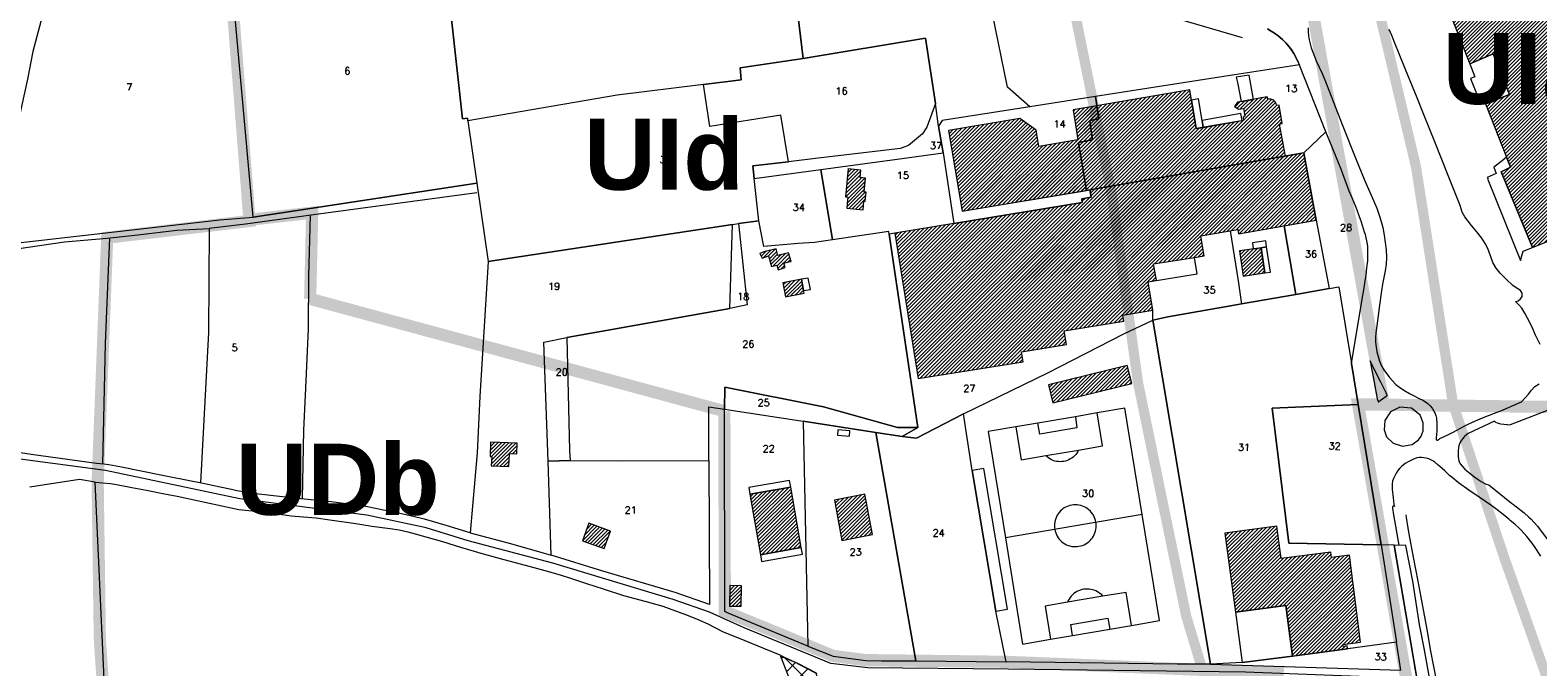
# Model space of a CAD drawing. Header units: metres. Extents: x 578835 to 593571, y 248557 to 255108.
# Tile 154 of 251: x 585612 to 586354, y 252602 to 252915. Entities that reach past the tile are written whole.
import ezdxf

# ---------------------------------------------------------------- set-up
doc = ezdxf.new("R2010")
doc.units = ezdxf.units.M
doc.linetypes.add('CACHEX2', pattern=[0.75, 0.5, -0.25])
doc.linetypes.add('SOLID_LINE', pattern=[0])
for name, color, linetype, lineweight in [('Cad-BATIMENT_BATI_LEGER13', 7, 'SOLID_LINE', 0), ('Cad-BATIMENT_BATI_PRIVE12', 7, 'SOLID_LINE', 0), ('Cad-BATIMENT_BATI_PRIVE12_HACH', 7, 'SOLID_LINE', 0), ('Cad-PARCELLAIRE_PARCELLE1', 250, 'SOLID_LINE', 0), ('Cad-RESEAU_ROUT_AXE_DE_VOIE26', 255, 'SOLID_LINE', 0), ('Cad-RESEAU_ROUT_LIMITE_DE_VOIE_P23', 8, 'SOLID_LINE', 0), ('Cad-TOPONYMIE_NUMERO_DE_PARCELL182', 250, 'SOLID_LINE', 0), ('ER', 192, 'Continuous', 18), ('PEB Poretta - tracé', 7, 'Continuous', 18), ('PLU', 7, 'CACHEX2', 5)]:
    doc.layers.add(name, color=color, linetype=linetype, lineweight=lineweight)
doc.layers.add('PLU nom', color=7, linetype='Continuous')
doc.styles.get("Standard").update_dxf_attribs({"font": 'arialbd_0.ttf', "height": 50})
doc.styles.add('TEXTSTYLE_45_11', font='txt.shx', dxfattribs={"oblique": 50})

msp = doc.modelspace()

# ---------------------------------------------------------------- hatches: boundary and pattern name
at = {"layer": 'Cad-BATIMENT_BATI_PRIVE12_HACH', "ltscale": 0.4}
h = msp.add_hatch(dxfattribs=at)
h.set_pattern_fill('ANSI31', color=256, scale=0.4, style=0)
h.paths.add_polyline_path([(586328.38, 252879.05), (586338.75, 252852.83), (586340.65, 252847.86), (586336.05, 252845.58), (586351.54, 252808.31), (586396.02, 252826.43), (586380.92, 252863.95), (586379.59, 252869.97), (586377.37, 252880.71), (586374.39, 252891.6), (586371.37, 252901.16), (586367.79, 252910.44), (586363.49, 252920.34), (586358.49, 252929.84), (586353.53, 252937.9), (586351.83, 252940.43), (586347.46, 252946.42), (586333.19, 252982.9), (586288.7, 252964.89), (586303.57, 252927.24), (586308.61, 252929), (586320.54, 252898.79), (586332.09, 252903.66), (586340.19, 252883.72)])
h = msp.add_hatch(dxfattribs=at)
h.set_pattern_fill('ANSI31', color=256, scale=0.4, style=0)
h.paths.add_polyline_path([(586217.85, 252808.24), (586207.11, 252806.68), (586209.06, 252794.24), (586219.73, 252795.8)], flags=16)
h.paths.add_polyline_path([(586049, 252743.92), (586100.57, 252752.14), (586099.84, 252756.98), (586121.96, 252760.63), (586120.9, 252767.34), (586150.25, 252772.14), (586149.68, 252774.99), (586164.47, 252777.46), (586162.14, 252791.53), (586166.28, 252792.22), (586164.79, 252800.23), (586185.04, 252803.48), (586189.76, 252804.22), (586188.18, 252814.11), (586206.31, 252817.19), (586206.74, 252815.01), (586244.91, 252821.77), (586238.92, 252854.93), (586229.9, 252853.39), (586226.85, 252869.08), (586228.22, 252869.42), (586226.64, 252878.43), (586225.59, 252878.23), (586225.47, 252878.66), (586225.26, 252879.2), (586224.98, 252879.63), (586224.77, 252880.05), (586224.42, 252880.36), (586224.06, 252880.66), (586223.62, 252880.97), (586223.12, 252881.14), (586222.61, 252881.32), (586222.19, 252881.4), (586221.6, 252881.46), (586221.11, 252881.42), (586220.86, 252882.51), (586206.17, 252879.84), (586204.69, 252877.81), (586206.68, 252876.53), (586209.13, 252876.85), (586209.79, 252873), (586208.93, 252872.48), (586209.14, 252870.94), (586185.91, 252866.87), (586183.57, 252880.84), (586182.74, 252885.89), (586125.2, 252876.16), (586127.61, 252861.32), (586108.33, 252858.13), (586107.09, 252866.06), (586099.03, 252871.85), (586063.9, 252866), (586070.54, 252826.21), (586133.46, 252836.73), (586134.09, 252833.1), (586129.53, 252832.38), (586129.77, 252830.51), (586066.52, 252820.18), (586037.41, 252815.4)])
h = msp.add_hatch(dxfattribs=at)
h.set_pattern_fill('ANSI31', color=256, scale=0.4, style=0)
h.paths.add_polyline_path([(586131.76, 252836.36), (586127.88, 252860), (586134.77, 252861.36), (586133.48, 252870.84), (586137.95, 252871.66), (586136.98, 252878.16), (586125.2, 252876.16), (586127.61, 252861.32), (586108.33, 252858.13), (586107.09, 252866.06), (586099.03, 252871.85), (586063.9, 252866), (586070.54, 252826.21)], flags=17)
h = msp.add_hatch(dxfattribs=at)
h.set_pattern_fill('ANSI31', color=256, scale=0.4, style=0)
h.paths.add_polyline_path([(586217.85, 252808.24), (586207.11, 252806.68), (586209.06, 252794.24), (586219.73, 252795.8)], flags=16)
h.paths.add_polyline_path([(586206.31, 252817.19), (586206.74, 252815.01), (586244.91, 252821.77), (586238.92, 252854.93), (586133.46, 252836.73), (586134.09, 252833.1), (586129.53, 252832.38), (586129.77, 252830.51), (586066.52, 252820.18), (586037.41, 252815.4), (586049, 252743.92), (586100.57, 252752.14), (586099.84, 252756.98), (586121.96, 252760.63), (586120.9, 252767.34), (586150.25, 252772.14), (586149.68, 252774.99), (586164.47, 252777.46), (586162.14, 252791.53), (586166.28, 252792.22), (586164.79, 252800.23), (586185.04, 252803.48), (586189.76, 252804.22), (586188.18, 252814.11)], flags=17)
h = msp.add_hatch(dxfattribs=at)
h.set_pattern_fill('ANSI31', color=256, scale=0.4, style=0)
h.paths.add_polyline_path([(586013.16, 252833.32), (586014.32, 252833.2), (586014.19, 252831.74), (586013.8, 252827.69), (586021.85, 252826.92), (586022.24, 252831.18), (586022.82, 252831.13), (586023.28, 252835.51), (586022.27, 252835.65), (586022.94, 252842.5), (586020.45, 252842.74), (586020.79, 252846.44), (586014.39, 252847.03)])
h = msp.add_hatch(dxfattribs=at)
h.set_pattern_fill('ANSI31', color=256, scale=0.4, style=0)
h.paths.add_polyline_path([(585986.32, 252801.54), (585985.14, 252805.68), (585979.89, 252804.45), (585978.95, 252807.71), (585972.98, 252806.21), (585970.98, 252805.38), (585972.1, 252803.02), (585975.29, 252804.29), (585976.64, 252799.05), (585979.37, 252799.72), (585980.07, 252797.33), (585983.43, 252798.51), (585982.85, 252800.58), (585985.19, 252801.22)])
h = msp.add_hatch(dxfattribs=at)
h.set_pattern_fill('ANSI31', color=256, scale=0.4, style=0)
h.paths.add_polyline_path([(585982.34, 252790.94), (585983.65, 252784.14), (585992.73, 252785.91), (585992.54, 252787.23), (585991.41, 252792.82)])
h = msp.add_hatch(dxfattribs=at)
h.set_pattern_fill('ANSI31', color=256, scale=0.4, style=0)
h.paths.add_polyline_path([(586113.08, 252740.71), (586115.3, 252731.87), (586154.14, 252741.47), (586151.92, 252750.32)])
h = msp.add_hatch(dxfattribs=at)
h.set_pattern_fill('ANSI31', color=256, scale=0.4, style=0)
h.paths.add_polyline_path([(585851.24, 252706.83), (585851.48, 252711.98), (585838.41, 252712.55), (585838.1, 252705.39), (585838.92, 252705.35), (585838.72, 252700.88), (585847.4, 252700.6), (585847.69, 252706.98)])
h = msp.add_hatch(dxfattribs=at)
h.set_pattern_fill('ANSI31', color=256, scale=0.4, style=0)
h.paths.add_polyline_path([(585986.24, 252690.39), (585966.08, 252686.92), (585971.23, 252657.03), (585991.36, 252660.72)])
h = msp.add_hatch(dxfattribs=at)
h.set_pattern_fill('ANSI31', color=256, scale=0.4, style=0)
h.paths.add_polyline_path([(586022.72, 252686.87), (586007.71, 252684.05), (586011.43, 252664.19), (586026.44, 252667)])
h = msp.add_hatch(dxfattribs=at)
h.set_pattern_fill('ANSI31', color=256, scale=0.4, style=0)
h.paths.add_polyline_path([(585894.31, 252660.16), (585897.38, 252668.79), (585886.75, 252672.57), (585883.69, 252663.96)])
h = msp.add_hatch(dxfattribs=at)
h.set_pattern_fill('ANSI31', color=256, scale=0.4, style=0)
h.paths.add_polyline_path([(586266.78, 252614.15), (586261.29, 252656.94), (586252.49, 252655.75), (586252.19, 252658.41), (586227.73, 252655.24), (586225.65, 252671.12), (586199.97, 252667.74), (586205.22, 252628.82), (586230, 252632.14), (586233.32, 252607.22), (586260.38, 252610.82), (586260.18, 252612.26), (586258.23, 252611.99), (586258.06, 252612.97)])
h = msp.add_hatch(dxfattribs=at)
h.set_pattern_fill('ANSI31', color=256, scale=0.4, style=0)
h.paths.add_polyline_path([(585956.18, 252641.94), (585956.03, 252631.79), (585961.73, 252631.71), (585961.87, 252641.86)])
at = {"layer": 'ER', "ltscale": 0.4}
h = msp.add_hatch(dxfattribs=at)
h.set_pattern_fill('ANSI37', color=256, scale=2, style=0)
h.set_pattern_definition([(45, (173.5934, -61.469), (-4.49012806, 4.49012806), []), (135, (173.5934, -61.469), (-4.49012806, -4.49012806), [])])
h.paths.add_polyline_path([(585981.15, 252607.23), (585985.69, 252595.32), (585987.29, 252567.89), (585990.02, 252517.62), (585991.16, 252517.67), (585996.84, 252516.58), (586004.67, 252515.21), (586002.59, 252553.73), (585999.41, 252593.04), (585998.85, 252598.82), (585989.62, 252603.58)])

# ---------------------------------------------------------------- linework, layer by layer
at = {"layer": 'Cad-BATIMENT_BATI_LEGER13'}
for points in [[(586340.19, 252883.72), (586332.09, 252903.66), (586320.54, 252898.79), (586323.06, 252892.42), (586320.99, 252891.47), (586324.22, 252883.39), (586326.39, 252884.12), (586328.38, 252879.05), (586340.19, 252883.72), (586340.19, 252883.72)], [(586340.19, 252883.72), (586332.09, 252903.66), (586320.54, 252898.79), (586323.06, 252892.42), (586320.99, 252891.47), (586324.22, 252883.39), (586326.39, 252884.12), (586328.38, 252879.05), (586340.19, 252883.72), (586340.19, 252883.72)], [(586208.03, 252880.21), (586214.12, 252881.28), (586211.89, 252893.13), (586205.54, 252892.15), (586206.26, 252889.54), (586208.03, 252880.21), (586208.03, 252880.21)], [(586208.03, 252880.21), (586214.12, 252881.28), (586211.89, 252893.13), (586205.54, 252892.15), (586206.26, 252889.54), (586208.03, 252880.21), (586208.03, 252880.21)], [(586187.07, 252881.46), (586183.57, 252880.84), (586185.91, 252866.87), (586189.31, 252867.5), (586188.78, 252870.9), (586187.07, 252881.46), (586187.07, 252881.46)], [(586187.07, 252881.46), (586183.57, 252880.84), (586185.91, 252866.87), (586189.31, 252867.5), (586188.78, 252870.9), (586187.07, 252881.46), (586187.07, 252881.46)], [(586207.87, 252874.29), (586188.78, 252870.9), (586189.31, 252867.5), (586208.48, 252870.88), (586207.87, 252874.29), (586207.87, 252874.29)], [(586207.87, 252874.29), (586188.78, 252870.9), (586189.31, 252867.5), (586208.48, 252870.88), (586207.87, 252874.29), (586207.87, 252874.29)], [(586351.54, 252808.31), (586336.05, 252845.58), (586340.65, 252847.86), (586338.75, 252852.83), (586336.5, 252851.08), (586333.71, 252848.96), (586332.41, 252847.84), (586333.64, 252844.83), (586329.19, 252842.88), (586329.59, 252842.03), (586329.44, 252841.9), (586345.57, 252801.9), (586346.83, 252806.47), (586351.54, 252808.31), (586351.54, 252808.31)], [(586351.54, 252808.31), (586336.05, 252845.58), (586340.65, 252847.86), (586338.75, 252852.83), (586336.5, 252851.08), (586333.71, 252848.96), (586332.41, 252847.84), (586333.64, 252844.83), (586329.19, 252842.88), (586329.59, 252842.03), (586329.44, 252841.9), (586345.57, 252801.9), (586346.83, 252806.47), (586351.54, 252808.31), (586351.54, 252808.31)], [(586220.54, 252808.69), (586220.12, 252811.67), (586213.53, 252810.67), (586213.95, 252807.69), (586217.85, 252808.24), (586220.54, 252808.69), (586220.54, 252808.69)], [(586220.54, 252808.69), (586220.12, 252811.67), (586213.53, 252810.67), (586213.95, 252807.69), (586217.85, 252808.24), (586220.54, 252808.69), (586220.54, 252808.69)], [(586222.49, 252796.26), (586220.54, 252808.69), (586217.85, 252808.24), (586219.73, 252795.8), (586222.49, 252796.26), (586222.49, 252796.26)], [(586222.49, 252796.26), (586220.54, 252808.69), (586217.85, 252808.24), (586219.73, 252795.8), (586222.49, 252796.26), (586222.49, 252796.26)], [(585992.54, 252787.23), (585995.87, 252787.73), (585994.76, 252793.21), (585991.41, 252792.82), (585992.54, 252787.23), (585992.54, 252787.23)], [(585992.54, 252787.23), (585995.87, 252787.73), (585994.76, 252793.21), (585991.41, 252792.82), (585992.54, 252787.23), (585992.54, 252787.23)], [(586015.31, 252718.13), (586009.42, 252718.64), (586009.14, 252716.05), (586015.12, 252715.55), (586015.31, 252718.13), (586015.31, 252718.13)], [(586015.31, 252718.13), (586009.42, 252718.64), (586009.14, 252716.05), (586015.12, 252715.55), (586015.31, 252718.13), (586015.31, 252718.13)], [(586092.98, 252630.34), (586081.32, 252699.58), (586075.56, 252698.55), (586087.21, 252629.41), (586092.98, 252630.34), (586092.98, 252630.34)], [(586092.98, 252630.34), (586081.32, 252699.58), (586075.56, 252698.55), (586087.21, 252629.41), (586092.98, 252630.34), (586092.98, 252630.34)], [(585966.08, 252686.92), (585986.24, 252690.39), (585985.63, 252693.68), (585965.48, 252690.21), (585966.08, 252686.92), (585966.08, 252686.92)], [(585966.08, 252686.92), (585986.24, 252690.39), (585985.63, 252693.68), (585965.48, 252690.21), (585966.08, 252686.92), (585966.08, 252686.92)], [(585971.83, 252653.73), (585991.98, 252657.32), (585991.36, 252660.72), (585971.23, 252657.03), (585971.83, 252653.73), (585971.83, 252653.73)], [(585971.83, 252653.73), (585991.98, 252657.32), (585991.36, 252660.72), (585971.23, 252657.03), (585971.83, 252653.73), (585971.83, 252653.73)], [(586233.32, 252607.22), (586230, 252632.14), (586205.22, 252628.82), (586208.53, 252604.02), (586208.53, 252604.02), (586233.32, 252607.22), (586233.32, 252607.22)], [(586233.32, 252607.22), (586230, 252632.14), (586205.22, 252628.82), (586208.53, 252604.02), (586208.53, 252604.02), (586233.32, 252607.22), (586233.32, 252607.22)]]:
    msp.add_lwpolyline(points, close=True, dxfattribs=at)
at = {"layer": 'Cad-BATIMENT_BATI_PRIVE12'}
msp.add_lwpolyline([(586308.61, 252929), (586320.54, 252898.79), (586332.09, 252903.66), (586340.19, 252883.72), (586328.38, 252879.05), (586328.38, 252879.05), (586328.38, 252879.05), (586338.75, 252852.83), (586340.65, 252847.86), (586336.05, 252845.58), (586351.54, 252808.31), (586396.02, 252826.43), (586380.92, 252863.95), (586379.59, 252869.97), (586377.37, 252880.71), (586374.39, 252891.6), (586371.37, 252901.16), (586367.79, 252910.44), (586363.49, 252920.34)], dxfattribs=at)
for points in [[(586049, 252743.92), (586100.57, 252752.14), (586099.84, 252756.98), (586121.96, 252760.63), (586120.9, 252767.34), (586150.25, 252772.14), (586149.68, 252774.99), (586164.47, 252777.46), (586162.14, 252791.53), (586166.28, 252792.22), (586164.79, 252800.23), (586185.04, 252803.48), (586189.76, 252804.22), (586188.18, 252814.11), (586206.31, 252817.19), (586206.74, 252815.01), (586244.91, 252821.77), (586238.92, 252854.93), (586229.9, 252853.39), (586226.85, 252869.08), (586228.22, 252869.42), (586226.64, 252878.43), (586225.59, 252878.23), (586225.47, 252878.66), (586225.26, 252879.2), (586224.98, 252879.63), (586224.77, 252880.05), (586224.42, 252880.36), (586224.06, 252880.66), (586223.62, 252880.97), (586223.12, 252881.14), (586222.61, 252881.32), (586222.19, 252881.4), (586221.6, 252881.46), (586221.11, 252881.42), (586220.86, 252882.51), (586206.17, 252879.84), (586204.69, 252877.81), (586206.68, 252876.53), (586206.68, 252876.53), (586209.13, 252876.85), (586209.79, 252873), (586208.93, 252872.48), (586209.14, 252870.94), (586185.91, 252866.87), (586183.57, 252880.84), (586182.74, 252885.89), (586125.2, 252876.16), (586127.61, 252861.32), (586108.33, 252858.13), (586107.09, 252866.06), (586099.03, 252871.85), (586063.9, 252866), (586070.54, 252826.21), (586133.46, 252836.73), (586134.09, 252833.1), (586129.53, 252832.38), (586129.77, 252830.51), (586066.52, 252820.18), (586037.41, 252815.4), (586049, 252743.92), (586049, 252743.92)], [(586131.76, 252836.36), (586127.88, 252860), (586134.77, 252861.36), (586133.48, 252870.84), (586137.95, 252871.66), (586136.98, 252878.16), (586125.2, 252876.16), (586127.61, 252861.32), (586108.33, 252858.13), (586107.09, 252866.06), (586099.03, 252871.85), (586063.9, 252866), (586070.54, 252826.21), (586131.76, 252836.36), (586131.76, 252836.36)], [(586206.31, 252817.19), (586206.74, 252815.01), (586244.91, 252821.77), (586238.92, 252854.93), (586133.46, 252836.73), (586134.09, 252833.1), (586129.53, 252832.38), (586129.77, 252830.51), (586066.52, 252820.18), (586037.41, 252815.4), (586049, 252743.92), (586100.57, 252752.14), (586099.84, 252756.98), (586121.96, 252760.63), (586120.9, 252767.34), (586150.25, 252772.14), (586149.68, 252774.99), (586164.47, 252777.46), (586162.14, 252791.53), (586166.28, 252792.22), (586164.79, 252800.23), (586185.04, 252803.48), (586185.04, 252803.48), (586189.76, 252804.22), (586188.18, 252814.11), (586206.31, 252817.19), (586206.31, 252817.19)], [(586013.16, 252833.32), (586014.32, 252833.2), (586014.19, 252831.74), (586013.8, 252827.69), (586021.85, 252826.92), (586022.24, 252831.18), (586022.82, 252831.13), (586023.28, 252835.51), (586022.27, 252835.65), (586022.94, 252842.5), (586020.45, 252842.74), (586020.79, 252846.44), (586014.39, 252847.03), (586013.16, 252833.32), (586013.16, 252833.32)], [(585986.32, 252801.54), (585985.14, 252805.68), (585979.89, 252804.45), (585978.95, 252807.71), (585972.98, 252806.21), (585970.98, 252805.38), (585972.1, 252803.02), (585975.29, 252804.29), (585976.64, 252799.05), (585979.37, 252799.72), (585980.07, 252797.33), (585983.43, 252798.51), (585982.85, 252800.58), (585985.19, 252801.22), (585986.32, 252801.54), (585986.32, 252801.54)], [(586217.85, 252808.24), (586207.11, 252806.68), (586209.06, 252794.24), (586219.73, 252795.8), (586217.85, 252808.24), (586217.85, 252808.24)], [(585982.34, 252790.94), (585983.65, 252784.14), (585992.73, 252785.91), (585992.54, 252787.23), (585991.41, 252792.82), (585982.34, 252790.94), (585982.34, 252790.94)], [(586113.08, 252740.71), (586115.3, 252731.87), (586154.14, 252741.47), (586151.92, 252750.32), (586113.08, 252740.71), (586113.08, 252740.71)], [(585851.24, 252706.83), (585851.48, 252711.98), (585838.41, 252712.55), (585838.1, 252705.39), (585838.92, 252705.35), (585838.72, 252700.88), (585847.4, 252700.6), (585847.69, 252706.98), (585851.24, 252706.83), (585851.24, 252706.83)], [(585986.24, 252690.39), (585966.08, 252686.92), (585971.23, 252657.03), (585991.36, 252660.72), (585986.24, 252690.39), (585986.24, 252690.39)], [(586022.72, 252686.87), (586007.71, 252684.05), (586011.43, 252664.19), (586026.44, 252667), (586022.72, 252686.87), (586022.72, 252686.87)], [(585894.31, 252660.16), (585897.38, 252668.79), (585886.75, 252672.57), (585883.69, 252663.96), (585894.31, 252660.16), (585894.31, 252660.16)], [(586266.78, 252614.15), (586261.29, 252656.94), (586252.49, 252655.75), (586252.19, 252658.41), (586227.73, 252655.24), (586225.65, 252671.12), (586199.97, 252667.74), (586205.22, 252628.82), (586230, 252632.14), (586233.32, 252607.22), (586260.38, 252610.82), (586260.18, 252612.26), (586258.23, 252611.99), (586258.06, 252612.97), (586266.78, 252614.15), (586266.78, 252614.15)], [(585956.18, 252641.94), (585956.03, 252631.79), (585961.73, 252631.71), (585961.87, 252641.86), (585956.18, 252641.94), (585956.18, 252641.94)]]:
    msp.add_lwpolyline(points, close=True, dxfattribs=at)
at = {"layer": 'Cad-PARCELLAIRE_PARCELLE1'}
for points in [[(585943.16, 252888.55), (585900.74, 252883.42), (585827.12, 252870.68), (585827.01, 252872), (585824.57, 252871.69), (585813.69, 252969.99), (585820.23, 252968.75), (585857.64, 252960.85), (585879.39, 252965.02), (585882.13, 252965.8), (585901.22, 252971.08), (585983.1, 252977.39), (585992.28, 252901.36), (585961.27, 252896.74), (585961.76, 252890.89), (585943.16, 252888.55), (585943.16, 252888.55)], [(585827.12, 252870.68), (585831.68, 252839.95), (585721.47, 252823.36), (585709.44, 252956.12), (585718.75, 252957.13), (585752.29, 252961.05), (585806.67, 252971.18), (585813.69, 252969.99), (585824.57, 252871.69), (585827.01, 252872), (585827.12, 252870.68), (585827.12, 252870.68)], [(585598.47, 252809.83), (585597.28, 252769.04), (585595.56, 252708.81), (585492.27, 252741.51), (585510.13, 252954.24), (585627.45, 252950.92), (585622.62, 252938.81), (585616.97, 252919.61), (585612.94, 252904.78), (585610.36, 252891.19), (585604.74, 252865.86), (585598.47, 252809.83), (585598.47, 252809.83)], [(585709.44, 252956.12), (585651.1, 252950), (585627.45, 252950.92), (585622.62, 252938.81), (585616.97, 252919.61), (585612.94, 252904.78), (585610.36, 252891.19), (585604.74, 252865.86), (585598.47, 252809.83), (585705.09, 252821.99), (585721.47, 252823.36), (585709.44, 252956.12), (585709.44, 252956.12)], [(585985.01, 252850.47), (585981.35, 252873.46), (585946.37, 252867.97), (585943.16, 252888.55), (585961.76, 252890.89), (585961.27, 252896.74), (585992.28, 252901.36), (586052.52, 252911.42), (586057.52, 252879.18), (586053.14, 252867.56), (586051.03, 252864.25), (586044.17, 252858.56), (586041.36, 252857.65), (586040.17, 252857.11), (585999.7, 252852.26), (585985.01, 252850.47), (585985.01, 252850.47)], [(586249.74, 252865.32), (586236.69, 252898.11), (586236.68, 252898.22), (586204.78, 252893.43), (586136.28, 252882.66), (586137.95, 252871.66), (586133.48, 252870.84), (586134.77, 252861.36), (586127.88, 252860), (586131.76, 252836.36), (586133.46, 252836.73), (586238.92, 252854.93), (586249.74, 252865.32), (586249.74, 252865.32)], [(585968.23, 252842.26), (585967.45, 252848.55), (585985.01, 252850.47), (585981.35, 252873.46), (585946.37, 252867.97), (585943.16, 252888.55), (585900.74, 252883.42), (585827.12, 252870.68), (585831.68, 252839.95), (585837.22, 252801.41), (585957.43, 252819.62), (585960.53, 252820.11), (585970.54, 252821.5), (585968.23, 252842.26), (585968.23, 252842.26)], [(585968.23, 252842.26), (586000.98, 252846.8), (586038.64, 252851.84), (586061.21, 252854.96), (586058.96, 252868.04), (586057.52, 252879.18), (586053.14, 252867.56), (586051.03, 252864.25), (586044.17, 252858.56), (586041.36, 252857.65), (586040.17, 252857.11), (585999.7, 252852.26), (585985.01, 252850.47), (585967.45, 252848.55), (585968.23, 252842.26), (585968.23, 252842.26)], [(586066.52, 252820.18), (586129.77, 252830.51), (586129.53, 252832.38), (586134.09, 252833.1), (586133.46, 252836.73), (586131.76, 252836.36), (586127.88, 252860), (586134.77, 252861.36), (586133.48, 252870.84), (586137.95, 252871.66), (586136.28, 252882.66), (586103.98, 252877.62), (586060.78, 252870.87), (586058.96, 252868.04), (586061.21, 252854.96), (586066.52, 252820.18), (586066.52, 252820.18)], [(586262.37, 252751.23), (586267.46, 252781.97), (586268.55, 252788.53), (586269.25, 252792.93), (586269.52, 252794.75), (586269.96, 252798.34), (586270.32, 252801.83), (586270.36, 252803.29), (586270.46, 252806.08), (586270.31, 252808.85), (586270.22, 252809.96), (586269.16, 252814.67), (586268.82, 252815.87), (586267.25, 252820.75), (586266.8, 252822.16), (586264.67, 252828), (586262.61, 252832.84), (586261.26, 252836.07), (586257.35, 252846.45), (586252.86, 252857.67), (586249.74, 252865.32), (586238.92, 252854.93), (586244.91, 252821.77), (586251.27, 252788.19), (586256.15, 252789.05), (586262.37, 252751.23), (586262.37, 252751.23)], [(586006.69, 252812.16), (586000.98, 252846.8), (586038.64, 252851.84), (586061.21, 252854.96), (586066.52, 252820.18), (586037.41, 252815.4), (586034.72, 252814.95), (586034.54, 252816.16), (586006.69, 252812.16), (586006.69, 252812.16)], [(586244.91, 252821.77), (586238.92, 252854.93), (586133.46, 252836.73), (586134.09, 252833.1), (586129.53, 252832.38), (586129.77, 252830.51), (586066.52, 252820.18), (586037.41, 252815.4), (586034.72, 252814.95), (586048.73, 252719.71), (586041.02, 252715.38), (586048.17, 252714.53), (586071.33, 252726.4), (586112.73, 252746.7), (586150.28, 252765.79), (586164.55, 252772.56), (586164.47, 252777.46), (586162.14, 252791.53), (586186.29, 252795.45), (586185.04, 252803.48), (586189.76, 252804.22), (586188.18, 252814.11), (586206.31, 252817.19), (586206.74, 252815.01), (586229.15, 252819.01), (586244.91, 252821.77), (586244.91, 252821.77)], [(585968.23, 252842.26), (586000.98, 252846.8), (586006.69, 252812.16), (585997.9, 252810.86), (585989.78, 252810.3), (585972.93, 252808.78), (585970.54, 252821.5), (585968.23, 252842.26), (585968.23, 252842.26)], [(585875.87, 252764.07), (585956.19, 252778.38), (585957.43, 252819.62), (585837.22, 252801.41), (585833.05, 252735.07), (585831.76, 252707.31), (585828.38, 252667.91), (585848.19, 252662.66), (585868.29, 252656.87), (585866.72, 252703.22), (585864.52, 252761.79), (585875.87, 252764.07), (585875.87, 252764.07)], [(586048.73, 252719.71), (586034.72, 252814.95), (586034.54, 252816.16), (586006.69, 252812.16), (585997.9, 252810.86), (585989.78, 252810.3), (585972.93, 252808.78), (585970.54, 252821.5), (585960.53, 252820.11), (585964.78, 252780.11), (585956.19, 252778.38), (585875.87, 252764.07), (585877.32, 252708.46), (585877.49, 252703.45), (585903.06, 252703.26), (585930.41, 252703.54), (585945.83, 252703.39), (585945.83, 252729.92), (585953.59, 252728.79), (585953.68, 252739.6), (586002.29, 252729.86), (586038.76, 252719.76), (586048.73, 252719.71), (586048.73, 252719.71)], [(585957.43, 252819.62), (585960.53, 252820.11), (585964.78, 252780.11), (585956.19, 252778.38), (585957.43, 252819.62), (585957.43, 252819.62)], [(586234.96, 252785.27), (586208.23, 252780.57), (586202.78, 252779.67), (586171.92, 252774.18), (586164.55, 252772.56), (586164.47, 252777.46), (586162.14, 252791.53), (586186.29, 252795.45), (586185.04, 252803.48), (586189.76, 252804.22), (586188.18, 252814.11), (586206.31, 252817.19), (586206.74, 252815.01), (586229.15, 252819.01), (586234.96, 252785.27), (586234.96, 252785.27)], [(586234.96, 252785.27), (586229.15, 252819.01), (586244.91, 252821.77), (586251.27, 252788.19), (586234.96, 252785.27), (586234.96, 252785.27)], [(586284.43, 252614.07), (586260.47, 252610.72), (586233.49, 252607.24), (586233.32, 252607.22), (586208.53, 252604.02), (586192.86, 252603.16), (586164.55, 252772.56), (586171.92, 252774.18), (586202.78, 252779.67), (586208.23, 252780.57), (586234.96, 252785.27), (586251.27, 252788.19), (586256.15, 252789.05), (586262.37, 252751.23), (586265.64, 252730.99), (586223.32, 252729.34), (586231.54, 252662.81), (586276.87, 252661.92), (586284.43, 252614.07), (586284.43, 252614.07)], [(586192.86, 252603.16), (586176.53, 252603.24), (586092.29, 252604.31), (586087.21, 252629.41), (586075.56, 252698.55), (586071.33, 252726.4), (586112.73, 252746.7), (586150.28, 252765.79), (586164.55, 252772.56), (586192.86, 252603.16), (586192.86, 252603.16)], [(585877.49, 252703.45), (585866.72, 252703.22), (585864.52, 252761.79), (585875.87, 252764.07), (585877.32, 252708.46), (585877.49, 252703.45), (585877.49, 252703.45)], [(586048.73, 252719.71), (586038.76, 252719.76), (586002.29, 252729.86), (585953.68, 252739.6), (585953.59, 252728.79), (585991.08, 252723.01), (585992.34, 252722.79), (586028.15, 252717.31), (586041.02, 252715.38), (586048.73, 252719.71), (586048.73, 252719.71)], [(586276.87, 252661.92), (586231.54, 252662.81), (586223.32, 252729.34), (586265.64, 252730.99), (586275.11, 252673.04), (586276.87, 252661.92), (586276.87, 252661.92)], [(585994.69, 252612.17), (585955.41, 252628.39), (585953.78, 252629.14), (585953.59, 252728.79), (585991.08, 252723.01), (585992.34, 252722.79), (585994.69, 252612.17), (585994.69, 252612.17)], [(586028.15, 252717.31), (585992.34, 252722.79), (585994.69, 252612.17), (586007.15, 252607.2), (586023.23, 252605.09), (586030.9, 252604.96), (586047.82, 252604.82), (586028.15, 252717.31), (586028.15, 252717.31)], [(586041.02, 252715.38), (586028.15, 252717.31), (586047.82, 252604.82), (586092.29, 252604.31), (586087.21, 252629.41), (586075.56, 252698.55), (586071.33, 252726.4), (586048.17, 252714.53), (586041.02, 252715.38), (586041.02, 252715.38)], [(585945.83, 252703.39), (585946.23, 252632.64), (585929.26, 252638.46), (585893.69, 252648.96), (585868.29, 252656.87), (585866.72, 252703.22), (585877.49, 252703.45), (585903.06, 252703.26), (585930.41, 252703.54), (585945.83, 252703.39), (585945.83, 252703.39)], [(586284.43, 252614.07), (586260.47, 252610.72), (586233.49, 252607.24), (586233.32, 252607.22), (586208.53, 252604.02), (586192.86, 252603.16), (586286.66, 252600.21), (586284.43, 252614.07), (586284.43, 252614.07)]]:
    msp.add_lwpolyline(points, close=True, dxfattribs=at)
for points in [[(586220.94, 252915.97), (586222.76, 252914.89), (586224.41, 252913.92), (586226.16, 252912.61), (586228.38, 252910.79), (586230, 252909.14), (586231.65, 252907.16), (586232.76, 252905.7), (586233.99, 252903.79), (586235.15, 252901.77), (586236.08, 252899.62), (586236.68, 252898.22), (586204.78, 252893.43), (586136.28, 252882.66), (586103.98, 252877.62), (586060.78, 252870.87), (586058.96, 252868.04), (586057.52, 252879.18), (586057.52, 252879.18), (586057.52, 252879.18), (586052.52, 252911.42), (585992.28, 252901.36), (585983.1, 252977.39)], [(586301.21, 252593.85), (586298.11, 252611.09), (586295.89, 252622.84), (586292.54, 252644.07), (586290.94, 252652.41), (586289.09, 252661.73), (586283.3, 252661.8), (586276.87, 252661.92), (586275.11, 252673.04), (586265.64, 252730.99), (586262.37, 252751.23), (586267.46, 252781.97), (586268.55, 252788.53), (586269.25, 252792.93), (586269.52, 252794.75), (586269.96, 252798.34), (586270.32, 252801.83), (586270.36, 252803.29), (586270.46, 252806.08), (586270.31, 252808.85), (586270.22, 252809.96), (586269.16, 252814.67), (586268.82, 252815.87), (586267.25, 252820.75), (586266.8, 252822.16), (586264.67, 252828), (586262.61, 252832.84), (586261.26, 252836.07), (586257.35, 252846.45), (586252.86, 252857.67), (586249.74, 252865.32), (586236.69, 252898.11), (586236.68, 252898.22), (586236.08, 252899.62), (586235.15, 252901.77), (586233.99, 252903.79), (586232.76, 252905.7), (586231.65, 252907.16), (586230, 252909.14), (586228.38, 252910.79), (586226.16, 252912.61), (586224.41, 252913.92), (586222.76, 252914.89), (586220.94, 252915.97)], [(585598.47, 252809.83), (585705.09, 252821.99), (585721.47, 252823.36), (585831.68, 252839.95), (585837.22, 252801.41), (585833.05, 252735.07), (585831.76, 252707.31), (585828.38, 252667.91), (585828.38, 252667.91), (585828.38, 252667.91), (585816.45, 252671.58), (585805.81, 252674.7), (585794.46, 252677.21), (585786.5, 252678.88), (585776.93, 252680.87), (585768.35, 252682.04), (585759.84, 252683.11), (585748.37, 252684.27), (585743.13, 252684.84), (585724.33, 252686.94), (585718.91, 252687.71), (585713.47, 252688.59), (585710.79, 252689.15), (585705.17, 252690.35), (585696.77, 252692.21), (585680.84, 252695.34), (585676.83, 252696.11), (585655.79, 252700.37), (585650.43, 252701.37), (585648, 252701.72), (585644.35, 252702.08), (585612.07, 252706.51), (585600.47, 252708.21)], [(585610.75, 252273.78), (585634.51, 252274.44), (585615.48, 252550.74), (585650.03, 252552.63), (585643.63, 252692.88), (585635.94, 252694.13), (585611.46, 252690.3)], [(585650.03, 252552.63), (585643.63, 252692.88), (585643.63, 252692.88), (585643.63, 252692.88), (585651.19, 252692.18), (585654.21, 252691.65), (585661.66, 252690.27), (585668.94, 252688.87), (585677.74, 252687.16), (585684.03, 252685.9), (585699.89, 252682.43), (585714.42, 252679.31), (585720.89, 252678.73), (585730.07, 252677.5), (585736.81, 252676.72), (585740.22, 252676.34), (585750.43, 252675.42), (585752.43, 252675.24), (585759.18, 252674.26), (585771.95, 252672.42), (585779.97, 252671.21), (585788.89, 252670.05), (585793.31, 252669.31), (585797.59, 252668.45), (585801.31, 252667.41), (585806.53, 252665.96), (585814.72, 252663.64), (585823.62, 252660.82), (585827.42, 252659.68), (585834.68, 252657.62), (585844.97, 252654.8), (585857.88, 252651.32), (585866.98, 252648.85), (585873.15, 252647.13), (585877.22, 252645.8), (585885.61, 252642.94), (585893.74, 252640.39), (585903.91, 252637.11), (585914.37, 252634.31), (585923.23, 252631.83), (585934.29, 252627.74), (585939.83, 252625.52), (585945.31, 252623.08), (585952.54, 252619.35), (585963.63, 252614.92), (585972.85, 252611.12), (585980.8, 252607.78), (585982.94, 252606.73), (585988.42, 252604.3), (585992.66, 252601.97), (585998.97, 252598.6)]]:
    msp.add_lwpolyline(points, dxfattribs=at)
at = {"layer": 'Cad-RESEAU_ROUT_AXE_DE_VOIE26'}
msp.add_line((586295.06, 252593.61), (586283.3, 252661.8), dxfattribs=at)
msp.add_line((586295.06, 252593.61), (586283.3, 252661.8), dxfattribs=at)
msp.add_line((586295.06, 252593.61), (586283.3, 252661.8), dxfattribs=at)
for points in [[(586287.57, 252596.33), (586210.15, 252599.35), (586093.2, 252600.71), (586024.13, 252601.4), (586005.88, 252603.57), (585963.18, 252621.15), (585946.11, 252628.84), (585928.36, 252635.03), (585869.02, 252652.97), (585827.32, 252664.02), (585806.64, 252670.43), (585777.51, 252676.61), (585714.89, 252684.65), (585648.72, 252698.59), (585596.8, 252705.53)], [(586283.3, 252661.8), (586294.42, 252597.12), (586316.77, 252474.95), (586334.82, 252375.39), (586354.05, 252263.11), (586354.68, 252259.73), (586369.71, 252172.35), (586384.47, 252087.29), (586401.54, 251982.28), (586415.96, 251915.88)]]:
    msp.add_lwpolyline(points, dxfattribs=at)
at = {"layer": 'Cad-RESEAU_ROUT_LIMITE_DE_VOIE_P23'}
for p, q in [((586092.92, 252887.36), (586080.95, 252946.14)), ((586103.94, 252877.61), (586092.92, 252887.36)), ((585598.36, 252806.7), (585628.54, 252811.18)), ((585628.54, 252811.18), (585649.61, 252813.02)), ((585649.61, 252813.02), (585664.62, 252814.6)), ((585664.62, 252814.6), (585683.82, 252816.94)), ((585683.82, 252816.94), (585699.77, 252817.65)), ((585699.77, 252817.65), (585699.43, 252766.56)), ((585699.43, 252766.56), (585695.48, 252692.43)), ((586159.25, 252676.97), (586091.89, 252665.49))]:
    msp.add_line(p, q, dxfattribs=at)
for points in [[(586208.58, 252911.62), (586190.17, 252916.9), (586161.37, 252925.27), (586118.56, 252938.77), (586089.81, 252947.97)], [(586240.97, 252916.5), (586241, 252914.51), (586241.18, 252912.53), (586241.49, 252910.55), (586241.94, 252908.6), (586242.49, 252906.69), (586244.99, 252900.27), (586247.83, 252893.99), (586249.2, 252890.82), (586256.61, 252871.92), (586258.12, 252868.11), (586264.18, 252852.88), (586268.98, 252841.22), (586273.16, 252831.56), (586274.76, 252827.66), (586276.18, 252823.71), (586276.78, 252821.71), (586277.69, 252818.13), (586278.43, 252814.5), (586278.99, 252810.84), (586279.36, 252807.15), (586279.5, 252803.47), (586279.34, 252800.16), (586278.89, 252796.87), (586277.63, 252790.31), (586277.08, 252787.03), (586275.92, 252778.83), (586275.23, 252773.35), (586274.6, 252768.7), (586274.31, 252766.36), (586274.16, 252764.04), (586274.22, 252761.71), (586274.48, 252759.34), (586274.88, 252756.96), (586275.44, 252754.64), (586276.18, 252752.36), (586277.11, 252750.17), (586278.24, 252748.13), (586281.03, 252744.37), (586284.25, 252740.95), (586285.46, 252739.89), (586288.13, 252738.09), (586290.93, 252736.45), (586291.84, 252735.93), (586295.65, 252734.07), (586297.52, 252733.12), (586299.3, 252732.02), (586300.13, 252731.38), (586301.12, 252730.42), (586302, 252729.34), (586302.75, 252728.16), (586303.38, 252726.91), (586303.88, 252725.62), (586304.21, 252724.3), (586304.4, 252721.58), (586304.38, 252718.82), (586304.36, 252718), (586304.21, 252716.37), (586304.06, 252714.73), (586304.03, 252714.16), (586304.1, 252713.8), (586304.15, 252713.71), (586304.32, 252713.57), (586304.53, 252713.52), (586304.68, 252713.54), (586305.24, 252713.82), (586305.37, 252713.9), (586305.87, 252714.25), (586309.76, 252716.14), (586312.34, 252717.42), (586315.98, 252719.42), (586318.42, 252720.72), (586320.1, 252721.54), (586323.48, 252723.1), (586326.9, 252724.58), (586332.74, 252726.84), (586336.64, 252728.35), (586338.54, 252729.13), (586346.09, 252732.4), (586349.55, 252736.19), (586350.98, 252738.18), (586352.63, 252739.99), (586354.77, 252741.21)], [(586355.23, 252760.54), (586352.99, 252765.19), (586351.09, 252769.4), (586349.05, 252773.54), (586347.69, 252776.04), (586346.15, 252778.43), (586344.68, 252780.16), (586343.06, 252781.75), (586344.45, 252782.16), (586345.6, 252783.04), (586346.35, 252784.27), (586346.38, 252785.84), (586345.51, 252787.13), (586344.2, 252788.05), (586342.86, 252788.75), (586341.77, 252789.57), (586338.64, 252792.56), (586335.61, 252795.66), (586333.66, 252798.18), (586331.98, 252800.89), (586330.73, 252804.33), (586329.54, 252807.78), (586328.13, 252810.37), (586326.55, 252812.87), (586324.08, 252816.09), (586321.51, 252819.24), (586319.84, 252821.29), (586318.19, 252823.37), (586316.87, 252825.67), (586315.85, 252829.05), (586309.64, 252844.65), (586303.65, 252859.49), (586297.74, 252874.13), (586294.61, 252882.03), (586288.86, 252896.03), (586283.38, 252909.84), (586283.23, 252910.27), (586282.55, 252911.95), (586282.22, 252912.72), (586281.54, 252914.27), (586281.15, 252915), (586280.67, 252915.68)], [(585831.65, 252835.19), (585751.16, 252824.37), (585717.68, 252819.87), (585699.77, 252817.65)], [(585745.71, 252684.6), (585746.34, 252718.45), (585747.33, 252739.17), (585748.66, 252768.35), (585748.87, 252794.2), (585749.66, 252824.17)], [(585647.41, 252701.75), (585648.68, 252761.15), (585650.86, 252813.15)], [(586202.61, 252816.48), (586206.48, 252791.88), (586208.21, 252780.52)], [(586271.57, 252752.5), (586271.68, 252751.77), (586272.18, 252748.83), (586272.76, 252746.28), (586273.66, 252741.16), (586273.85, 252740.11), (586274.66, 252735.87), (586275.06, 252733.92), (586275.39, 252732.63), (586275.55, 252732.45), (586275.69, 252732.43), (586276.48, 252733.01), (586277.66, 252733.84), (586279.48, 252735.23), (586279.75, 252735.36), (586279.86, 252735.49), (586279.86, 252735.67), (586279.61, 252736.35), (586279.43, 252736.76), (586278.64, 252738.4), (586276.75, 252742.03), (586273.88, 252747.75), (586271.57, 252752.5)], [(586100.37, 252613.12), (586114.04, 252615.51), (586124.88, 252617.38), (586143.27, 252620.44), (586154.06, 252622.29), (586167.78, 252624.67), (586159.25, 252676.97), (586150.71, 252729.19), (586137.15, 252726.89), (586126.34, 252725.04), (586107.88, 252721.88), (586097.07, 252720.11), (586083.37, 252717.75), (586091.89, 252665.49), (586100.37, 252613.12)], [(586296.67, 252715.5), (586297.69, 252718.14), (586297.67, 252722.02), (586296.15, 252725.85), (586291.95, 252729.31), (586286.13, 252729.73), (586281.6, 252727.46), (586278.81, 252723.27), (586278.37, 252718.61), (586279.6, 252715.19), (586282.83, 252711.97), (586287.46, 252710.5), (586292.2, 252711.42), (586295.39, 252713.65), (586296.67, 252715.5)], [(586332.83, 252722.79), (586333.27, 252722.45), (586334.14, 252722.06), (586335.06, 252721.78), (586335.8, 252721.6), (586338.83, 252721.14), (586339.2, 252721.11), (586340.66, 252721.15), (586362.82, 252729.69), (586393.16, 252658.09), (586412.16, 252666.37), (586408.67, 252674.86)], [(586097.07, 252720.11), (586099.68, 252703.81), (586111.77, 252705.89), (586127.9, 252708.65), (586139.77, 252710.68), (586137.15, 252726.89)], [(586126.34, 252725.04), (586127.06, 252719.55), (586108.85, 252716.43), (586107.88, 252721.88)], [(586332.83, 252722.79), (586319.83, 252716.76), (586319.2, 252716.33), (586318.05, 252715.34), (586317.05, 252714.21), (586316.58, 252713.56), (586315.76, 252712.17), (586315.17, 252710.69), (586314.98, 252709.87), (586314.81, 252708.19), (586314.81, 252706.5), (586314.85, 252705.7), (586315.06, 252704.09), (586315.24, 252703.32), (586315.52, 252702.57), (586315.92, 252701.83), (586316.94, 252700.47), (586318.11, 252699.24), (586318.94, 252698.5), (586322.46, 252695.82), (586324.66, 252694.22), (586326.18, 252693.23), (586327.4, 252692.49), (586328.68, 252691.84), (586329.35, 252691.62), (586329.95, 252691.5), (586341.18, 252682.51), (586342.11, 252681.76), (586342.4, 252681.55), (586343.61, 252680.71), (586347.32, 252677.73), (586349.72, 252675.64), (586350.6, 252674.8), (586352.3, 252673.01), (586353.88, 252671.14), (586359.12, 252664.09)], [(586127.9, 252708.65), (586127.5, 252707.87), (586127.03, 252707.15), (586126.51, 252706.45), (586125.92, 252705.82), (586125.28, 252705.22), (586124.6, 252704.7), (586123.86, 252704.24), (586123.1, 252703.82), (586122.28, 252703.5), (586121.47, 252703.24), (586120.62, 252703.04), (586119.75, 252702.94), (586118.87, 252702.9), (586117.99, 252702.93), (586117.11, 252703.05), (586116.26, 252703.24), (586115.43, 252703.52), (586114.62, 252703.85), (586113.84, 252704.27), (586113.1, 252704.74), (586112.41, 252705.29), (586111.77, 252705.89)], [(586355.61, 252656.44), (586352.49, 252661.14), (586351.28, 252662.83), (586348.68, 252666.09), (586345.91, 252669.2), (586344.9, 252670.21), (586342.73, 252672.08), (586340.52, 252673.93), (586340, 252674.4), (586337.9, 252676.22), (586334.04, 252679.26), (586331.42, 252681.22), (586322.14, 252687.53), (586321.73, 252687.79), (586320.11, 252688.91), (586315.1, 252692.55), (586311.84, 252695.07), (586310.61, 252696.13), (586308.26, 252698.35), (586305.87, 252700.55), (586305.03, 252701.28), (586303.33, 252702.74), (586302.43, 252703.36), (586301.45, 252703.88), (586300.35, 252704.3), (586299.18, 252704.61), (586298.01, 252704.83), (586296.81, 252704.93), (586295.62, 252704.91), (586294.57, 252704.75), (586292.56, 252704.05), (586290.64, 252703.08), (586288.69, 252701.94), (586287.77, 252701.28), (586286.9, 252700.56), (586286.13, 252699.75), (586285.22, 252698.57), (586284.39, 252697.33), (586283.64, 252696.03), (586283.03, 252694.67), (586282.57, 252693.26), (586282.34, 252691.96), (586282.38, 252689.3), (586282.65, 252686.64), (586282.8, 252685.19), (586283.26, 252681.77), (586283.46, 252680.85), (586283.56, 252681.17), (586282.49, 252680.82), (586282.61, 252680), (586283.1, 252676.67), (586285.71, 252661.76)], [(586116.2, 252669.58), (586116.39, 252668.7), (586116.66, 252667.85), (586117.01, 252667.02), (586117.42, 252666.23), (586117.91, 252665.48), (586118.45, 252664.77), (586119.06, 252664.09), (586119.72, 252663.49), (586120.43, 252662.95), (586121.19, 252662.46), (586121.99, 252662.06), (586122.82, 252661.7), (586123.67, 252661.44), (586124.54, 252661.24), (586125.44, 252661.13), (586126.33, 252661.09), (586127.23, 252661.12), (586128.12, 252661.25), (586129, 252661.44), (586129.85, 252661.71), (586130.68, 252662.06), (586131.48, 252662.47), (586132.23, 252662.95), (586132.95, 252663.5), (586133.61, 252664.11), (586134.21, 252664.76), (586134.76, 252665.48), (586135.24, 252666.23), (586135.65, 252667.04), (586136, 252667.86), (586136.27, 252668.72), (586136.46, 252669.59), (586136.58, 252670.48), (586136.62, 252671.38), (586136.58, 252672.28), (586136.46, 252673.17), (586136.26, 252674.04), (586135.99, 252674.89), (586135.65, 252675.72), (586135.24, 252676.53), (586134.75, 252677.28), (586134.21, 252678), (586133.6, 252678.65), (586132.94, 252679.25), (586132.23, 252679.81), (586131.47, 252680.28), (586130.67, 252680.71), (586129.85, 252681.04), (586128.99, 252681.32), (586128.11, 252681.5), (586127.21, 252681.63), (586126.33, 252681.67), (586125.43, 252681.62), (586124.54, 252681.51), (586123.66, 252681.31), (586122.81, 252681.04), (586121.98, 252680.7), (586121.18, 252680.29), (586120.43, 252679.79), (586119.72, 252679.26), (586119.05, 252678.65), (586118.45, 252677.98), (586117.9, 252677.28), (586117.42, 252676.51), (586117, 252675.72), (586116.66, 252674.89), (586116.39, 252674.04), (586116.2, 252673.15), (586116.08, 252672.26), (586116.04, 252671.38), (586116.08, 252670.48), (586116.2, 252669.58)], [(586304.41, 252594.62), (586301.48, 252609.7), (586299.57, 252620.28), (586296.72, 252636.14), (586295.18, 252644.08), (586292.81, 252655.96), (586290.67, 252667.36), (586290.18, 252670.21), (586289.4, 252675.42), (586289.23, 252676.72)], [(586139.94, 252636.72), (586139.35, 252637.35), (586138.68, 252637.93), (586137.98, 252638.43), (586137.24, 252638.9), (586136.47, 252639.28), (586135.66, 252639.62), (586134.83, 252639.87), (586133.98, 252640.07), (586133.12, 252640.18), (586132.25, 252640.23), (586131.38, 252640.21), (586130.52, 252640.1), (586129.64, 252639.93), (586128.77, 252639.68), (586127.93, 252639.35), (586127.12, 252638.97), (586126.35, 252638.5), (586125.62, 252637.96), (586124.94, 252637.39), (586124.31, 252636.74), (586123.74, 252636.04), (586123.23, 252635.3), (586122.78, 252634.51), (586122.41, 252633.7)], [(586154.06, 252622.29), (586151.42, 252638.48), (586139.94, 252636.72), (586122.41, 252633.7), (586111.44, 252631.81), (586114.04, 252615.51)], [(586124.88, 252617.38), (586124.07, 252622.8), (586142.35, 252625.88), (586143.27, 252620.44)]]:
    msp.add_lwpolyline(points, dxfattribs=at)
at = {"layer": 'ER'}
msp.add_lwpolyline([(585981.15, 252607.23), (585981.15, 252607.23), (585985.69, 252595.32), (585987.29, 252567.89), (585990.02, 252517.62), (585991.16, 252517.67), (585991.16, 252517.67), (585991.16, 252517.67), (585991.16, 252517.67), (585996.84, 252516.58), (585996.84, 252516.58), (585996.84, 252516.58), (585996.84, 252516.58), (586004.67, 252515.21), (586002.59, 252553.73), (585999.41, 252593.04), (585998.85, 252598.82), (585998.85, 252598.82), (585989.62, 252603.58)], close=True, dxfattribs=at)
at = {"layer": 'PEB Poretta - tracé', "color": 5, "const_width": 5}
msp.add_lwpolyline([(586057.65, 253547.82), (586136.89, 253356.24), (586187.98, 253223.09), (586237.53, 253110.73), (586259.43, 252993.99), (586294.1, 252848.07), (586312.35, 252731.34), (586337.89, 252654.73), (586407.24, 252459.56), (586443.73, 252335.53), (586513.18, 252109.88), (586591.65, 251900.12), (586671.94, 251672.12), (586746.75, 251460.53), (586748.54, 251455.77), (586748.79, 251453.73), (586748.79, 251453.73), (586748.79, 251453.73), (586748.79, 251453.73), (586748.79, 251453.73), (586748.79, 251453.73)], dxfattribs=at)
at = {"layer": 'PEB Poretta - tracé', "color": 82, "const_width": 5}
msp.add_lwpolyline([(585927.58, 253492.88), (585925.02, 253491.79), (585985.62, 253344.67), (586080.51, 253103.9), (586118.83, 252959.81), (586144.38, 252833.95), (586157.22, 252741.76), (586180.94, 252626.85), (586239.33, 252433.51), (586339.69, 252110.66), (586423.83, 251845.19), (586533.32, 251507.75), (586623.54, 251238.62)], dxfattribs=at)
at = {"layer": 'PLU', "color": 7, "ltscale": 2, "const_width": 6}
for points in [[(586278.2, 252730.96), (586216, 253074.91)], [(585644.89, 252692.72), (585649.57, 252813.17), (585719.68, 252821.41), (585709.04, 252956.56), (585825.54, 252981.53), (585880.13, 252995.05), (585880.13, 252995.05), (585958.06, 253002.13), (586021.6, 252995.03), (586063.42, 252983.11), (586059.3, 252996.4)], [(585749.53, 252783.05), (585750.52, 252825.49), (585719.92, 252822.03)], [(585953.51, 252727.77), (585749.53, 252783.05), (585749.53, 252783.05)], [(586460.06, 252039.21), (586450.67, 252056.61), (586385.63, 252044.46), (586349.53, 252258.83), (586301.48, 252526.93), (586265.59, 252731.13), (586362.77, 252729.83), (586446.59, 252762.85)], [(586229, 252598.76), (586092.21, 252604.4), (586023.19, 252605.23), (586007.06, 252607.31), (585953.73, 252629.25), (585953.51, 252727.77)], [(585644.89, 252692.72), (585644.89, 252692.72), (585645.94, 252615.85), (585649.08, 252569.3)]]:
    msp.add_lwpolyline(points, dxfattribs=at)

# ---------------------------------------------------------------- texts
at = {"layer": 'Cad-TOPONYMIE_NUMERO_DE_PARCELL182', "style": 'TEXTSTYLE_45_11'}
for s, height, p in [('6', 3.49, (585766.35, 252893.57)), ('7', 3.49, (585659.01, 252885.57)), ('16', 3.491, (586008.19, 252883.68)), ('13', 3.491, (586229.64, 252884.92)), ('14', 3.491, (586115.59, 252867.44)), ('37', 3.491, (586054.79, 252856.82)), ('38', 3.491, (585921.67, 252849.9)), ('15', 3.491, (586038.42, 252842.13)), ('34', 3.491, (585987.15, 252826.35)), ('28', 3.491, (586256.69, 252816.4)), ('36', 3.491, (586239.36, 252803.47)), ('19', 3.491, (585866.65, 252787.48)), ('35', 3.491, (586189.41, 252785.69)), ('18', 3.491, (585959.81, 252782.48)), ('5', 3.49, (585710.84, 252757.37)), ('26', 3.491, (585962.29, 252759.17)), ('20', 3.491, (585870.44, 252745.34)), ('27', 3.491, (586071.16, 252737.3)), ('25', 3.491, (585969.87, 252730.26)), ('22', 3.491, (585972.35, 252707.62)), ('31', 3.491, (586206.38, 252708.24)), ('32', 3.491, (586251.04, 252708.86)), ('30', 3.491, (586129.65, 252685.58)), ('21', 3.491, (585904.4, 252677.39)), ('24', 3.491, (586056.03, 252666.14)), ('23', 3.491, (586015.11, 252656.69)), ('33', 3.491, (586273.68, 252605.14))]:
    msp.add_text(s, height=height, rotation=359.58868, dxfattribs=at).set_placement(p)
at = {"layer": 'PLU nom', "char_height": 35, "width": 195.3422, "attachment_point": 2}
for s, insert in [('UIa', (586345.29, 252914)), ('UId', (585923.8, 252871.74)), ('UDb', (585763.15, 252711.75))]:
    msp.add_mtext(s, dxfattribs=dict(at, insert=insert))

doc.saveas('drawing.dxf')
